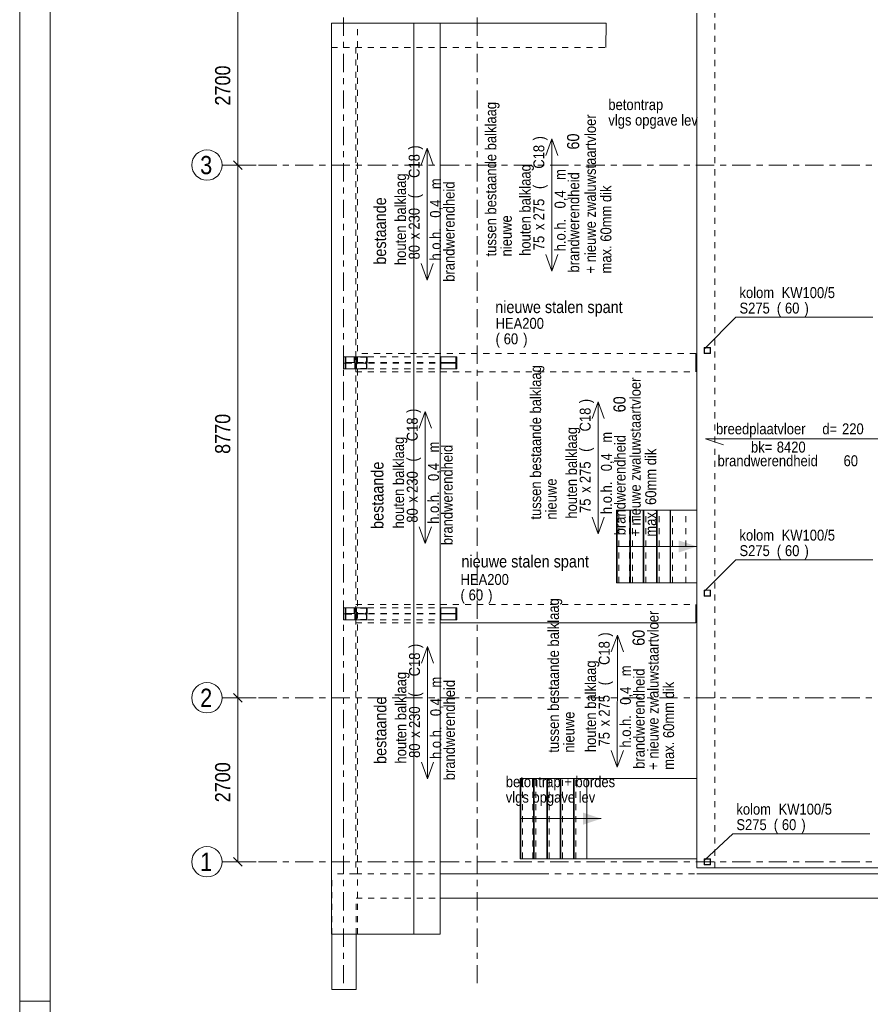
# Model space of a CAD drawing. Header units: millimetres. Extents: x -914 to -73, y -1403 to -809.
# Tile 38 of 79: x -914 to -774, y -1106 to -944. Entities that reach past the tile are written whole.
import ezdxf

# ---------------------------------------------------------------- set-up
doc = ezdxf.new("R2010")
doc.units = ezdxf.units.MM
for name, pattern in [('XKITLINE00', [0]), ('XKITLINE01', [4, 1, -1, 1, -1]), ('XKITLINE03', [6, 3, -1, 1, -1])]:
    doc.linetypes.add(name, pattern=pattern)
for name, color, linetype, lineweight in [('Grafisch object', 3, 'Continuous', 0), ('Offset', 4, 'Continuous', 0), ('Onderdeel', 2, 'Continuous', 0), ('Onderdeel label', 2, 'Continuous', 0), ('Stramien', 4, 'Continuous', 0), ('Tekening kader', 3, 'Continuous', 0), ('Tekst', 7, 'Continuous', 0)]:
    doc.layers.add(name, color=color, linetype=linetype, lineweight=lineweight)
doc.styles.add('ARIAL', font='arial.ttf')

msp = doc.modelspace()

# ---------------------------------------------------------------- hatches: boundary and pattern name
at = {"layer": 'Grafisch object'}
for points in [[(-802.67, -1031.1), (-805.67, -1032.1), (-805.67, -1030.1)], [(-818.42, -1075.91), (-821.42, -1076.91), (-821.42, -1074.91)]]:
    msp.add_hatch(color=256, dxfattribs=at).paths.add_polyline_path(points, flags=17)
at = {"layer": 'Onderdeel'}
h = msp.add_hatch(color=256, dxfattribs=at)
h.paths.add_polyline_path([(-800.42, -999.34), (-801.42, -999.34), (-801.42, -998.34), (-800.42, -998.34)], flags=17)
h.paths.add_polyline_path([(-801.37, -999.29), (-800.47, -999.29), (-800.47, -998.39), (-801.37, -998.39)])
for points in [[(-844.78, -1001.86), (-844.93, -1001.86), (-844.93, -999.86), (-844.78, -999.86), (-844.78, -1000.83), (-842.34, -1000.83), (-842.34, -999.86), (-842.19, -999.86), (-842.19, -1001.86), (-842.34, -1001.86), (-842.34, -1000.9), (-844.78, -1000.9)], [(-844.78, -1043.18), (-844.93, -1043.18), (-844.93, -1041.18), (-844.78, -1041.18), (-844.78, -1042.14), (-842.34, -1042.14), (-842.34, -1041.18), (-842.19, -1041.18), (-842.19, -1043.18), (-842.34, -1043.18), (-842.34, -1042.21), (-844.78, -1042.21)]]:
    msp.add_hatch(color=256, dxfattribs=at).paths.add_polyline_path(points, flags=17)
h = msp.add_hatch(color=256, dxfattribs=at)
h.paths.add_polyline_path([(-800.42, -1039.27), (-801.42, -1039.27), (-801.42, -1038.27), (-800.42, -1038.27)], flags=17)
h.paths.add_polyline_path([(-801.37, -1039.22), (-800.47, -1039.22), (-800.47, -1038.32), (-801.37, -1038.32)])
h = msp.add_hatch(color=256, dxfattribs=at)
h.paths.add_polyline_path([(-800.42, -1083.51), (-801.42, -1083.51), (-801.42, -1082.51), (-800.42, -1082.51)], flags=17)
h.paths.add_polyline_path([(-801.37, -1083.46), (-800.47, -1083.46), (-800.47, -1082.56), (-801.37, -1082.56)])

# ---------------------------------------------------------------- linework, layer by layer
at = {"layer": 'Grafisch object', "linetype": 'XKITLINE00', "lineweight": 0}
for p, q in [((-815.87, -1031.1), (-802.67, -1031.1)), ((-831.75, -1075.91), (-818.42, -1075.91))]:
    msp.add_line(p, q, dxfattribs=at)
at = {"layer": 'Offset', "linetype": 'XKITLINE00', "lineweight": 0}
for p, q in [((-878.23, -968.31), (-878.23, -941.31)), ((-878.94, -967.61), (-877.52, -969.02)), ((-878.94, -967.61), (-877.52, -969.02)), ((-875.23, -968.31), (-880.73, -968.31)), ((-875.23, -968.31), (-880.73, -968.31)), ((-878.23, -1056.01), (-878.23, -968.31)), ((-875.23, -1056.01), (-880.73, -1056.01)), ((-875.23, -1056.01), (-880.73, -1056.01)), ((-878.94, -1055.31), (-877.52, -1056.72)), ((-878.94, -1055.31), (-877.52, -1056.72)), ((-878.23, -1083.01), (-878.23, -1056.01)), ((-878.94, -1082.31), (-877.52, -1083.72)), ((-875.23, -1083.01), (-880.73, -1083.01))]:
    msp.add_line(p, q, dxfattribs=at)
at = {"layer": 'Offset'}
for p in [(-878.23, -968.31), (-878.23, -968.31), (-878.23, -1056.01), (-878.23, -1056.01), (-878.23, -1083.01)]:
    msp.add_point(p, dxfattribs=at)
at = {"layer": 'Onderdeel', "linetype": 'XKITLINE00', "lineweight": 0}
for p, q in [((-802.67, -1084.01), (-802.67, -943.32)), ((-862.82, -944.94), (-844.93, -944.94)), ((-862.82, -944.94), (-862.82, -1094.94)), ((-862.82, -944.94), (-862.82, -944.94)), ((-862.82, -944.94), (-858.18, -944.94)), ((-849.24, -1094.94), (-849.24, -944.94)), ((-844.93, -944.94), (-844.93, -1094.94)), ((-844.93, -944.95), (-817.6, -944.95)), ((-817.61, -948.95), (-817.6, -944.95)), ((-801.42, -999.34), (-801.42, -998.34)), ((-801.42, -998.34), (-800.42, -998.34)), ((-800.47, -998.39), (-801.37, -998.39)), ((-801.37, -998.39), (-801.37, -999.29)), ((-800.47, -999.29), (-800.47, -998.39)), ((-800.42, -998.34), (-800.42, -999.34)), ((-844.93, -1001.86), (-844.93, -999.86)), ((-842.19, -999.86), (-844.93, -999.86)), ((-844.78, -999.86), (-844.78, -1000.83)), ((-842.34, -1000.83), (-842.34, -999.86)), ((-842.19, -1001.86), (-842.19, -999.86)), ((-802.81, -1001.88), (-802.81, -999.86)), ((-800.42, -999.34), (-801.42, -999.34)), ((-801.37, -999.29), (-800.47, -999.29)), ((-844.78, -1000.83), (-842.34, -1000.83)), ((-844.78, -1000.9), (-844.78, -1001.86)), ((-842.34, -1000.9), (-844.78, -1000.9)), ((-842.34, -1001.86), (-842.34, -1000.9)), ((-844.93, -1001.86), (-842.19, -1001.86)), ((-815.87, -1025.1), (-802.67, -1025.1)), ((-815.87, -1037.1), (-815.87, -1025.1)), ((-815.77, -1037.1), (-815.77, -1025.1)), ((-813.67, -1037.1), (-813.67, -1025.1)), ((-813.57, -1037.1), (-813.57, -1025.1)), ((-811.47, -1037.1), (-811.47, -1025.1)), ((-811.37, -1037.1), (-811.37, -1025.1)), ((-809.27, -1037.1), (-809.27, -1025.1)), ((-809.17, -1037.1), (-809.17, -1025.1)), ((-807.07, -1037.1), (-807.07, -1025.1)), ((-806.97, -1037.1), (-806.97, -1025.1)), ((-802.67, -1037.1), (-802.67, -1025.1)), ((-815.87, -1037.1), (-809.27, -1037.1)), ((-809.27, -1037.1), (-802.67, -1037.1)), ((-801.42, -1039.27), (-801.42, -1038.27)), ((-801.42, -1038.27), (-800.42, -1038.27)), ((-800.47, -1038.32), (-801.37, -1038.32)), ((-801.37, -1038.32), (-801.37, -1039.22)), ((-800.47, -1039.22), (-800.47, -1038.32)), ((-800.42, -1038.27), (-800.42, -1039.27)), ((-800.42, -1039.27), (-801.42, -1039.27)), ((-801.37, -1039.22), (-800.47, -1039.22)), ((-844.93, -1043.18), (-844.93, -1041.18)), ((-842.19, -1041.18), (-844.93, -1041.18)), ((-844.78, -1041.18), (-844.78, -1042.14)), ((-844.78, -1042.14), (-842.34, -1042.14)), ((-844.78, -1042.21), (-844.78, -1043.18)), ((-842.34, -1042.21), (-844.78, -1042.21)), ((-842.34, -1042.14), (-842.34, -1041.18)), ((-842.34, -1043.18), (-842.34, -1042.21)), ((-842.19, -1043.18), (-842.19, -1041.18)), ((-802.82, -1043.68), (-802.82, -1040.69)), ((-844.93, -1043.18), (-842.19, -1043.18)), ((-844.93, -1043.68), (-802.82, -1043.68)), ((-831.75, -1069.31), (-825.15, -1069.31)), ((-831.75, -1082.51), (-831.75, -1069.31)), ((-831.65, -1082.51), (-831.65, -1069.31)), ((-829.55, -1082.51), (-829.55, -1069.31)), ((-829.45, -1082.51), (-829.45, -1069.31)), ((-827.35, -1082.51), (-827.35, -1069.31)), ((-827.25, -1082.51), (-827.25, -1069.31)), ((-825.15, -1082.51), (-825.15, -1069.31)), ((-825.15, -1069.31), (-825.14, -1069.31)), ((-825.14, -1069.31), (-822.95, -1069.31)), ((-825.05, -1082.51), (-825.05, -1069.31)), ((-822.95, -1069.31), (-822.94, -1069.31)), ((-822.95, -1082.51), (-822.95, -1069.31)), ((-822.94, -1069.31), (-822.85, -1069.31)), ((-822.85, -1082.51), (-822.85, -1069.31)), ((-822.85, -1069.31), (-820.75, -1069.31)), ((-820.75, -1082.51), (-820.75, -1069.31)), ((-820.75, -1069.31), (-802.67, -1069.31)), ((-820.75, -1082.51), (-820.75, -1069.31)), ((-802.67, -1069.31), (-802.67, -1082.51)), ((-831.75, -1082.51), (-827.35, -1082.51)), ((-827.35, -1082.51), (-820.75, -1082.51)), ((-802.67, -1082.51), (-820.75, -1082.51)), ((-801.42, -1083.51), (-801.42, -1082.51)), ((-801.42, -1082.51), (-800.42, -1082.51)), ((-800.47, -1082.56), (-801.37, -1082.56)), ((-801.37, -1082.56), (-801.37, -1083.46)), ((-800.47, -1083.46), (-800.47, -1082.56)), ((-800.42, -1082.51), (-800.42, -1083.51)), ((-802.67, -1084.01), (-801.17, -1084.01)), ((-800.42, -1083.51), (-801.42, -1083.51)), ((-801.37, -1083.46), (-800.47, -1083.46)), ((-801.17, -1084.01), (-772.31, -1084.01)), ((-844.93, -1085.02), (-828.01, -1085.02)), ((-802.67, -1085.02), (-463.76, -1085.03)), ((-844.93, -1089.02), (-463.76, -1089.03)), ((-862.82, -1094.94), (-844.93, -1094.94)), ((-862.76, -1104.02), (-862.76, -1094.94)), ((-858.76, -1104.02), (-858.76, -1094.94)), ((-862.76, -1104.02), (-858.76, -1104.02))]:
    msp.add_line(p, q, dxfattribs=at)
at = {"layer": 'Onderdeel', "linetype": 'XKITLINE01', "lineweight": 0}
for p, q in [((-802.67, -943.32), (-802.67, -1084.01)), ((-799.67, -1084.01), (-799.67, -943.32)), ((-862.82, -948.94), (-862.82, -944.94)), ((-858.51, -1094.94), (-858.51, -944.94)), ((-858.18, -944.94), (-844.93, -944.95)), ((-862.82, -948.94), (-858.82, -948.94)), ((-862.82, -1085.02), (-862.82, -948.94)), ((-858.82, -948.94), (-858.82, -1085.02)), ((-858.82, -948.94), (-817.61, -948.95)), ((-817.61, -948.95), (-817.61, -948.95)), ((-860.81, -1001.86), (-860.81, -999.86)), ((-860.81, -999.86), (-858.98, -999.86)), ((-859.05, -999.86), (-860.55, -999.86)), ((-860.55, -999.86), (-860.48, -999.86)), ((-860.55, -1001.86), (-860.55, -999.86)), ((-860.53, -999.93), (-860.53, -1000.81)), ((-860.43, -999.93), (-860.53, -999.93)), ((-858.98, -999.86), (-860.48, -999.86)), ((-860.48, -1001.86), (-860.48, -999.86)), ((-860.43, -1000.81), (-860.43, -999.93)), ((-858.98, -999.86), (-859.05, -999.86)), ((-859.05, -999.86), (-859.05, -1001.86)), ((-858.98, -1001.86), (-858.98, -999.86)), ((-858.98, -1001.86), (-858.98, -999.86)), ((-858.83, -999.86), (-858.98, -999.86)), ((-858.98, -999.86), (-858.98, -1001.86)), ((-858.83, -1001.86), (-858.83, -999.86)), ((-858.82, -999.86), (-844.93, -999.86)), ((-858.82, -1001.86), (-858.82, -999.86)), ((-858.82, -1001.86), (-858.82, -999.86)), ((-858.82, -999.86), (-858.72, -999.86)), ((-802.81, -999.36), (-858.81, -999.36)), ((-858.81, -999.36), (-858.81, -1002.36)), ((-856.97, -999.86), (-858.77, -999.86)), ((-858.77, -1001.86), (-858.77, -999.86)), ((-858.72, -1000.83), (-858.72, -999.86)), ((-858.72, -999.86), (-858.72, -1000.83)), ((-858.7, -999.93), (-858.7, -1000.65)), ((-857.04, -999.93), (-858.7, -999.93)), ((-858.7, -999.93), (-858.7, -1000.65)), ((-857.04, -999.93), (-858.7, -999.93)), ((-857.04, -1000.65), (-857.04, -999.93)), ((-857.04, -1000.65), (-857.04, -999.93)), ((-857.02, -1000.83), (-857.02, -999.86)), ((-857.02, -1000.83), (-857.02, -999.86)), ((-857.02, -999.86), (-856.92, -999.86)), ((-856.97, -1001.86), (-856.97, -999.86)), ((-856.92, -999.86), (-856.92, -1001.86)), ((-856.92, -999.86), (-856.92, -1001.86)), ((-802.81, -999.86), (-802.81, -999.36)), ((-858.98, -1000.83), (-860.81, -1000.83)), ((-860.81, -1000.9), (-858.98, -1000.9)), ((-860.53, -1000.63), (-860.43, -1000.63)), ((-860.53, -1000.81), (-860.43, -1000.81)), ((-860.43, -1000.92), (-860.53, -1000.92)), ((-860.53, -1000.92), (-860.53, -1001.8)), ((-860.53, -1001.1), (-860.43, -1001.1)), ((-860.48, -1000.82), (-858.98, -1000.82)), ((-860.48, -1000.82), (-860.48, -1000.9)), ((-860.48, -1000.9), (-858.98, -1000.9)), ((-860.43, -1001.8), (-860.43, -1000.92)), ((-858.98, -1000.82), (-858.98, -1000.9)), ((-858.72, -1000.83), (-844.78, -1000.83)), ((-858.72, -1000.83), (-857.02, -1000.83)), ((-858.72, -1000.9), (-844.78, -1000.9)), ((-858.72, -1000.9), (-858.72, -1001.86)), ((-857.02, -1000.9), (-858.72, -1000.9)), ((-858.72, -1000.9), (-858.72, -1001.86)), ((-858.7, -1000.65), (-858.52, -1000.83)), ((-858.7, -1000.65), (-858.52, -1000.83)), ((-858.7, -1001.08), (-858.52, -1000.9)), ((-858.7, -1001.08), (-858.52, -1000.9)), ((-858.7, -1001.8), (-858.7, -1001.08)), ((-858.7, -1001.8), (-858.7, -1001.08)), ((-858.52, -1000.83), (-857.22, -1000.83)), ((-858.52, -1000.83), (-857.22, -1000.83)), ((-858.52, -1000.9), (-857.22, -1000.9)), ((-858.52, -1000.9), (-857.22, -1000.9)), ((-857.22, -1000.83), (-857.04, -1000.65)), ((-857.22, -1000.83), (-857.04, -1000.65)), ((-857.22, -1000.9), (-857.04, -1001.08)), ((-857.22, -1000.9), (-857.04, -1001.08)), ((-857.04, -1001.08), (-857.04, -1001.8)), ((-857.04, -1001.08), (-857.04, -1001.8)), ((-857.02, -1001.86), (-857.02, -1000.9)), ((-857.02, -1001.86), (-857.02, -1000.9)), ((-860.81, -1001.86), (-858.98, -1001.86)), ((-859.05, -1001.86), (-860.55, -1001.86)), ((-860.48, -1001.86), (-860.55, -1001.86)), ((-860.53, -1001.8), (-860.43, -1001.8)), ((-858.98, -1001.86), (-860.48, -1001.86)), ((-859.05, -1001.86), (-858.98, -1001.86)), ((-858.98, -1001.86), (-858.83, -1001.86)), ((-858.82, -1001.86), (-844.93, -1001.86)), ((-858.72, -1001.86), (-858.82, -1001.86)), ((-858.72, -1001.86), (-858.82, -1001.86)), ((-858.81, -1002.36), (-802.81, -1002.36)), ((-856.97, -1001.86), (-858.77, -1001.86)), ((-857.04, -1001.8), (-858.7, -1001.8)), ((-857.04, -1001.8), (-858.7, -1001.8)), ((-856.92, -1001.86), (-857.02, -1001.86)), ((-856.92, -1001.86), (-857.02, -1001.86)), ((-802.81, -1002.36), (-802.81, -1001.88)), ((-815.87, -1025.1), (-815.81, -1025.1)), ((-815.47, -1037.1), (-815.47, -1025.1)), ((-813.76, -1037.1), (-813.76, -1025.1)), ((-813.27, -1037.1), (-813.27, -1025.1)), ((-811.07, -1037.1), (-811.07, -1025.1)), ((-808.87, -1037.1), (-808.87, -1025.1)), ((-806.67, -1037.1), (-806.67, -1025.1)), ((-804.46, -1037.1), (-804.46, -1025.1)), ((-860.81, -1043.18), (-860.81, -1041.18)), ((-860.81, -1041.18), (-858.98, -1041.18)), ((-858.98, -1042.14), (-860.81, -1042.14)), ((-860.81, -1042.21), (-858.98, -1042.21)), ((-859.05, -1041.18), (-860.55, -1041.18)), ((-860.55, -1041.18), (-860.48, -1041.18)), ((-860.55, -1043.18), (-860.55, -1041.18)), ((-860.53, -1041.24), (-860.53, -1042.12)), ((-860.43, -1041.24), (-860.53, -1041.24)), ((-860.53, -1041.94), (-860.43, -1041.94)), ((-860.53, -1042.12), (-860.43, -1042.12)), ((-860.43, -1042.23), (-860.53, -1042.23)), ((-860.53, -1042.23), (-860.53, -1043.11)), ((-858.98, -1041.18), (-860.48, -1041.18)), ((-860.48, -1043.18), (-860.48, -1041.18)), ((-860.48, -1042.14), (-858.98, -1042.14)), ((-860.48, -1042.14), (-860.48, -1042.22)), ((-860.48, -1042.22), (-858.98, -1042.22)), ((-860.43, -1042.12), (-860.43, -1041.24)), ((-860.43, -1043.11), (-860.43, -1042.23)), ((-858.98, -1041.18), (-859.05, -1041.18)), ((-859.05, -1041.18), (-859.05, -1043.18)), ((-858.98, -1043.18), (-858.98, -1041.18)), ((-858.83, -1041.18), (-858.98, -1041.18)), ((-858.98, -1041.18), (-858.98, -1043.18)), ((-858.98, -1043.18), (-858.98, -1041.18)), ((-858.98, -1042.14), (-858.98, -1042.22)), ((-858.83, -1043.18), (-858.83, -1041.18)), ((-858.82, -1040.68), (-802.82, -1040.68)), ((-858.82, -1041.18), (-844.93, -1041.18)), ((-858.82, -1043.18), (-858.82, -1041.18)), ((-858.82, -1043.18), (-858.82, -1041.18)), ((-858.82, -1041.18), (-858.72, -1041.18)), ((-856.97, -1041.18), (-858.77, -1041.18)), ((-858.77, -1043.18), (-858.77, -1041.18)), ((-858.72, -1042.14), (-858.72, -1041.18)), ((-858.72, -1041.18), (-858.72, -1042.14)), ((-858.72, -1042.14), (-844.78, -1042.14)), ((-858.72, -1042.14), (-857.02, -1042.14)), ((-858.72, -1042.21), (-844.78, -1042.21)), ((-858.72, -1042.21), (-858.72, -1043.18)), ((-857.02, -1042.21), (-858.72, -1042.21)), ((-858.72, -1042.21), (-858.72, -1043.18)), ((-858.7, -1041.24), (-858.7, -1041.96)), ((-857.04, -1041.24), (-858.7, -1041.24)), ((-858.7, -1041.24), (-858.7, -1041.96)), ((-857.04, -1041.24), (-858.7, -1041.24)), ((-858.7, -1041.96), (-858.52, -1042.14)), ((-858.7, -1041.96), (-858.52, -1042.14)), ((-858.7, -1042.39), (-858.52, -1042.21)), ((-858.7, -1042.39), (-858.52, -1042.21)), ((-858.52, -1042.14), (-857.22, -1042.14)), ((-858.52, -1042.14), (-857.22, -1042.14)), ((-858.52, -1042.21), (-857.22, -1042.21)), ((-858.52, -1042.21), (-857.22, -1042.21)), ((-857.22, -1042.14), (-857.04, -1041.96)), ((-857.22, -1042.14), (-857.04, -1041.96)), ((-857.22, -1042.21), (-857.04, -1042.39)), ((-857.22, -1042.21), (-857.04, -1042.39)), ((-857.04, -1041.96), (-857.04, -1041.24)), ((-857.04, -1041.96), (-857.04, -1041.24)), ((-857.02, -1042.14), (-857.02, -1041.18)), ((-857.02, -1042.14), (-857.02, -1041.18)), ((-857.02, -1041.18), (-856.92, -1041.18)), ((-857.02, -1043.18), (-857.02, -1042.21)), ((-857.02, -1043.18), (-857.02, -1042.21)), ((-856.97, -1043.18), (-856.97, -1041.18)), ((-856.92, -1041.18), (-856.92, -1043.18)), ((-856.92, -1041.18), (-856.92, -1043.18)), ((-802.82, -1040.69), (-802.82, -1040.68)), ((-860.81, -1043.18), (-858.98, -1043.18)), ((-859.05, -1043.18), (-860.55, -1043.18)), ((-860.48, -1043.18), (-860.55, -1043.18)), ((-860.53, -1042.41), (-860.43, -1042.41)), ((-860.53, -1043.11), (-860.43, -1043.11)), ((-858.98, -1043.18), (-860.48, -1043.18)), ((-859.05, -1043.18), (-858.98, -1043.18)), ((-858.98, -1043.18), (-858.83, -1043.18)), ((-858.82, -1043.18), (-844.93, -1043.18)), ((-858.72, -1043.18), (-858.82, -1043.18)), ((-858.72, -1043.18), (-858.82, -1043.18)), ((-858.82, -1043.68), (-844.93, -1043.68)), ((-856.97, -1043.18), (-858.77, -1043.18)), ((-858.7, -1043.11), (-858.7, -1042.39)), ((-858.7, -1043.11), (-858.7, -1042.39)), ((-857.04, -1043.11), (-858.7, -1043.11)), ((-857.04, -1043.11), (-858.7, -1043.11)), ((-857.04, -1042.39), (-857.04, -1043.11)), ((-857.04, -1042.39), (-857.04, -1043.11)), ((-856.92, -1043.18), (-857.02, -1043.18)), ((-856.92, -1043.18), (-857.02, -1043.18)), ((-831.75, -1069.31), (-831.69, -1069.31)), ((-831.35, -1082.51), (-831.35, -1069.31)), ((-829.63, -1082.51), (-829.63, -1069.31)), ((-829.15, -1082.51), (-829.15, -1069.31)), ((-826.95, -1082.51), (-826.95, -1069.31)), ((-825.15, -1069.31), (-825.09, -1069.31)), ((-825.15, -1069.31), (-825.15, -1069.31)), ((-824.75, -1082.51), (-824.75, -1069.31)), ((-822.92, -1069.31), (-822.85, -1069.31)), ((-822.55, -1082.51), (-822.55, -1069.31)), ((-802.67, -1084.01), (-799.67, -1084.01)), ((-858.82, -1085.02), (-862.82, -1085.02)), ((-862.76, -1089.02), (-862.76, -1085.02)), ((-858.82, -1085.02), (-844.93, -1085.02)), ((-828.01, -1085.02), (-802.67, -1085.02)), ((-862.76, -1094.94), (-862.76, -1089.02)), ((-858.76, -1089.02), (-844.93, -1089.02)), ((-858.76, -1094.94), (-858.76, -1089.02))]:
    msp.add_line(p, q, dxfattribs=at)
at = {"layer": 'Onderdeel label', "linetype": 'XKITLINE00', "lineweight": 0}
for p, q in [((-827.52, -966.76), (-826.52, -964.01)), ((-826.52, -985.76), (-826.52, -964.01)), ((-826.52, -964.01), (-825.52, -966.76)), ((-848.04, -968.28), (-847.04, -965.53)), ((-847.04, -987.28), (-847.04, -965.53)), ((-847.04, -965.53), (-846.04, -968.28)), ((-826.52, -985.76), (-827.52, -983.01)), ((-826.52, -985.76), (-825.52, -983.01)), ((-847.04, -987.28), (-848.04, -984.53)), ((-847.04, -987.28), (-846.04, -984.53)), ((-801.41, -998.54), (-796.23, -993.36)), ((-796.23, -993.36), (-773.65, -993.36)), ((-819.89, -1010.02), (-818.89, -1007.27)), ((-818.89, -1029.02), (-818.89, -1007.27)), ((-818.89, -1007.27), (-817.89, -1010.02)), ((-848.36, -1011.63), (-847.36, -1008.88)), ((-847.36, -1030.63), (-847.36, -1008.88)), ((-847.36, -1008.88), (-846.36, -1011.63)), ((-801.24, -1013.39), (-770.74, -1013.39)), ((-801.24, -1013.39), (-798.24, -1014.39)), ((-818.89, -1029.02), (-819.89, -1026.27)), ((-818.89, -1029.02), (-817.89, -1026.27)), ((-847.36, -1030.63), (-848.36, -1027.88)), ((-847.36, -1030.63), (-846.36, -1027.88)), ((-801.41, -1038.48), (-796.23, -1033.29)), ((-796.23, -1033.29), (-773.65, -1033.29)), ((-816.75, -1048.46), (-815.74, -1045.71)), ((-815.75, -1067.46), (-815.74, -1045.71)), ((-815.74, -1045.71), (-814.75, -1048.46)), ((-847.99, -1050.34), (-846.99, -1047.59)), ((-846.99, -1069.34), (-846.99, -1047.59)), ((-846.99, -1047.59), (-845.99, -1050.34)), ((-815.75, -1067.46), (-816.75, -1064.71)), ((-815.75, -1067.46), (-814.75, -1064.71)), ((-846.99, -1069.34), (-847.99, -1066.59)), ((-846.99, -1069.34), (-845.99, -1066.59)), ((-801.41, -1082.72), (-796.74, -1078.4)), ((-796.74, -1078.4), (-774.16, -1078.4))]:
    msp.add_line(p, q, dxfattribs=at)
at = {"layer": 'Stramien', "linetype": 'XKITLINE03', "lineweight": 0}
for p, q in [((-860.81, -1103.01), (-860.81, -840.31)), ((-838.81, -1103.01), (-838.81, -840.31)), ((-880.81, -968.31), (-445.81, -968.31)), ((-880.81, -1056.01), (-445.81, -1056.01)), ((-880.81, -1083.01), (-445.81, -1083.01))]:
    msp.add_line(p, q, dxfattribs=at)
at = {"layer": 'Stramien', "linetype": 'XKITLINE00', "lineweight": 0}
for centre in [(-883.31, -968.31), (-883.31, -1056.01), (-883.31, -1083.01)]:
    msp.add_circle(centre, 2.5, dxfattribs=at)
at = {"layer": 'Tekening kader', "linetype": 'XKITLINE00', "lineweight": 0}
for p, q in [((-914.15, -808.98), (-914.15, -1402.98)), ((-909.15, -813.98), (-909.15, -1397.98)), ((-909.15, -1105.98), (-914.15, -1105.98))]:
    msp.add_line(p, q, dxfattribs=at)

# ---------------------------------------------------------------- texts
at = {"layer": 'Offset', "style": 'ARIAL', "width": 0.85}
for s, p in [('2700', (-879.48, -958.52)), ('8770', (-879.48, -1015.87)), ('2700', (-879.48, -1073.22))]:
    msp.add_text(s, height=2.5, rotation=90.0002, dxfattribs=at).set_placement(p)
at = {"layer": 'Onderdeel label', "style": 'ARIAL', "width": 0.85}
for s, height, rotation, p in [(')', 1.8, 89.9985, (-827.77, -964.26)), ('60', 2, 89.9985, (-822.02, -965.76)), (')', 1.8, 89.9985, (-848.29, -965.78)), ('C18', 1.8, 89.9985, (-827.77, -968.91)), ('C18', 1.8, 89.9985, (-848.29, -970.43)), ('houten balklaag', 1.8, 89.9985, (-830.02, -983.26)), ('houten balklaag', 1.8, 89.9985, (-850.54, -984.78)), ('m', 1.8, 89.9985, (-824.27, -970.76)), ('brandwerendheid', 1.8, 89.9985, (-822.02, -986.01)), ('m', 1.8, 89.9985, (-844.79, -972.28)), ('brandwerendheid', 1.8, 89.9985, (-842.54, -987.53)), ('(', 1.8, 89.9985, (-827.77, -972.26)), ('(', 1.8, 89.9985, (-848.29, -973.78)), ('0,4', 1.8, 89.9985, (-844.79, -976.98)), ('275', 1.8, 89.9985, (-827.77, -977.42)), ('0,4', 1.8, 89.9985, (-824.27, -975.46)), ('230', 1.8, 89.9985, (-848.29, -978.94)), ('h.o.h.', 1.8, 89.9985, (-824.27, -982.51)), ('h.o.h.', 1.8, 89.9985, (-844.79, -984.03)), ('x', 1.8, 89.9985, (-827.77, -979.01)), ('x', 1.8, 89.9985, (-848.29, -980.53)), ('75', 1.8, 89.9985, (-827.77, -982.33)), ('80', 1.8, 89.9985, (-848.29, -983.85)), ('60', 2, 89.9985, (-814.39, -1009.02)), (')', 1.8, 89.9985, (-820.14, -1007.52)), (')', 1.8, 89.9985, (-848.61, -1009.13)), ('C18', 1.8, 89.9985, (-820.14, -1012.17)), ('C18', 1.8, 89.9985, (-848.61, -1013.78)), ('houten balklaag', 1.8, 89.9985, (-822.39, -1026.52)), ('breedplaatvloer', 1.8, 360, (-799.49, -1012.64)), ('d=', 1.8, 360, (-781.99, -1012.64)), ('220', 1.8, 360, (-778.74, -1012.64)), ('houten balklaag', 1.8, 89.9985, (-850.86, -1028.13)), ('m', 1.8, 89.9985, (-816.64, -1014.02)), ('brandwerendheid', 1.8, 89.9985, (-814.39, -1029.27)), ('m', 1.8, 89.9985, (-845.11, -1015.63)), ('brandwerendheid', 1.8, 89.9985, (-842.86, -1030.88)), ('bk=', 1.8, 360, (-793.74, -1015.64)), ('8420', 1.8, 360, (-789.49, -1015.64)), ('(', 1.8, 89.9985, (-820.14, -1015.52)), ('0,4', 1.8, 89.9985, (-816.64, -1018.72)), ('brandwerendheid', 1.8, 360, (-799.24, -1017.89)), ('60', 1.8, 360, (-778.49, -1017.89)), ('(', 1.8, 89.9985, (-848.61, -1017.13)), ('0,4', 1.8, 89.9985, (-845.11, -1020.33)), ('275', 1.8, 89.9985, (-820.14, -1020.67)), ('230', 1.8, 89.9985, (-848.61, -1022.28)), ('h.o.h.', 1.8, 89.9985, (-816.64, -1025.77)), ('h.o.h.', 1.8, 89.9985, (-845.11, -1027.38)), ('x', 1.8, 89.9985, (-820.14, -1022.27)), ('x', 1.8, 89.9985, (-848.61, -1023.88)), ('75', 1.8, 89.9985, (-820.14, -1025.59)), ('80', 1.8, 89.9985, (-848.61, -1027.19)), (')', 1.8, 89.9892, (-816.99, -1045.96)), ('60', 2, 89.9892, (-811.24, -1047.46)), ('C18', 1.8, 89.9892, (-817, -1050.61)), (')', 1.8, 89.9985, (-848.24, -1047.84)), ('C18', 1.8, 89.9985, (-848.24, -1052.49)), ('houten balklaag', 1.8, 89.9892, (-819.25, -1064.96)), ('houten balklaag', 1.8, 89.9985, (-850.49, -1066.84)), ('m', 1.8, 89.9892, (-813.5, -1052.46)), ('brandwerendheid', 1.8, 89.9892, (-811.25, -1067.71)), ('m', 1.8, 89.9985, (-844.74, -1054.34)), ('brandwerendheid', 1.8, 89.9985, (-842.49, -1069.59)), ('(', 1.8, 89.9892, (-817, -1053.96)), ('(', 1.8, 89.9985, (-848.24, -1055.84)), ('0,4', 1.8, 89.9892, (-813.5, -1057.16)), ('0,4', 1.8, 89.9985, (-844.74, -1059.04)), ('275', 1.8, 89.9892, (-817, -1059.12)), ('230', 1.8, 89.9985, (-848.24, -1060.99)), ('x', 1.8, 89.9892, (-817, -1060.71)), ('h.o.h.', 1.8, 89.9892, (-813.5, -1064.21)), ('x', 1.8, 89.9985, (-848.24, -1062.59)), ('h.o.h.', 1.8, 89.9985, (-844.74, -1066.09)), ('75', 1.8, 89.9892, (-817, -1064.03)), ('80', 1.8, 89.9985, (-848.24, -1065.91))]:
    msp.add_text(s, height=height, rotation=rotation, dxfattribs=at).set_placement(p)
for s, p in [('kolom', (-795.63, -990.21)), ('KW100/5', (-788.69, -990.21)), ('S275', (-795.63, -992.76)), ('(', (-789.48, -992.76)), ('60', (-788.14, -992.76)), (')', (-784.93, -992.76)), ('HEA200', (-835.79, -995.27)), ('(', (-835.79, -997.82)), ('60', (-834.45, -997.82)), (')', (-831.24, -997.82)), ('kolom', (-795.63, -1030.14)), ('KW100/5', (-788.69, -1030.14)), ('S275', (-795.63, -1032.69)), ('(', (-789.48, -1032.69)), ('60', (-788.14, -1032.69)), (')', (-784.93, -1032.69)), ('HEA200', (-841.56, -1037.43)), ('(', (-841.56, -1039.98)), ('60', (-840.22, -1039.98)), (')', (-837.01, -1039.98)), ('kolom', (-796.14, -1075.25)), ('KW100/5', (-789.19, -1075.25)), ('S275', (-796.14, -1077.8)), ('(', (-789.99, -1077.8)), ('60', (-788.65, -1077.8)), (')', (-785.44, -1077.8))]:
    msp.add_text(s, height=1.8, dxfattribs=at).set_placement(p)
at = {"layer": 'Stramien', "style": 'ARIAL', "width": 0.85}
for s, p in [('3', (-884.43, -969.81)), ('2', (-884.43, -1057.51)), ('1', (-884.43, -1084.51))]:
    msp.add_text(s, height=3, dxfattribs=at).set_placement(p)
at = {"layer": 'Tekst', "style": 'ARIAL', "width": 0.85}
for s, height, p in [('tussen bestaande balklaag', 1.8, (-835.67, -983.35)), ('+ nieuwe zwaluwstaartvloer', 1.8, (-819.27, -986.16)), ('max. 60mm dik', 1.8, (-816.72, -986.16)), ('bestaande', 2, (-853.82, -984.71)), ('nieuwe ', 1.8, (-833.12, -983.35)), ('tussen bestaande balklaag', 1.8, (-828.29, -1026.68)), ('+ nieuwe zwaluwstaartvloer', 1.8, (-811.89, -1029.49)), ('max. 60mm dik', 1.8, (-809.34, -1029.49)), ('bestaande', 2, (-854.25, -1028.22)), ('nieuwe ', 1.8, (-825.74, -1026.68)), ('tussen bestaande balklaag', 1.8, (-825.35, -1065.05)), ('+ nieuwe zwaluwstaartvloer', 1.8, (-808.95, -1067.87)), ('max. 60mm dik', 1.8, (-806.4, -1067.87)), ('bestaande', 2, (-853.77, -1066.9)), ('nieuwe ', 1.8, (-822.8, -1065.05))]:
    msp.add_text(s, height=height, rotation=90.0002, dxfattribs=at).set_placement(p)
for s, height, p in [('betontrap', 1.8, (-817.22, -959.26)), ('vlgs opgave lev', 1.8, (-817.22, -961.81)), ('nieuwe stalen spant', 2, (-835.85, -992.68)), ('nieuwe stalen spant', 2, (-841.41, -1034.56)), ('betontrap + bordes', 1.8, (-834.11, -1070.73)), ('vlgs opgave lev', 1.8, (-834.11, -1073.28))]:
    msp.add_text(s, height=height, dxfattribs=at).set_placement(p)

doc.saveas('drawing.dxf')
